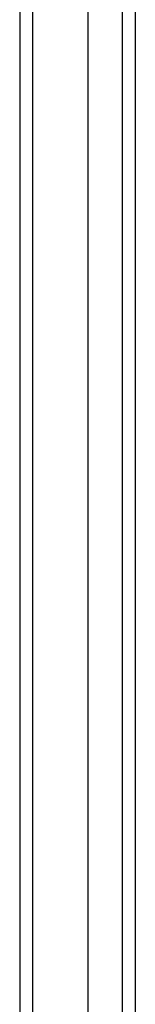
# Model space of a CAD drawing. Header units: inches. Extents: x 12 to 235, y 17 to 142.
# Tile 11 of 117: x 94.617 to 95.483, y 56.94 to 64.345. Entities that reach past the tile are written whole.
import ezdxf

# ---------------------------------------------------------------- set-up
doc = ezdxf.new("R2010")
doc.units = ezdxf.units.IN
doc.header["$MEASUREMENT"] = 0
doc.layers.add('Visible Edges(ANSI)', color=7, linetype='Continuous', lineweight=25)
doc.layers.add('Visible Tangent Edges(ANSI)', color=7, linetype='Continuous', lineweight=25)

msp = doc.modelspace()

# ---------------------------------------------------------------- linework, layer by layer
at = {"layer": 'Visible Edges(ANSI)'}
for p, q in [((94.6171, 110.5604), (94.6171, 50.7584)), ((95.1289, 51.368), (95.1289, 109.9507)), ((95.4832, 109.7622), (95.4832, 51.5565))]:
    msp.add_line(p, q, dxfattribs=at)
at = {"layer": 'Visible Tangent Edges(ANSI)'}
for p, q in [((94.7161, 50.7584), (94.7161, 110.5604)), ((95.3842, 109.8922), (95.3842, 51.4265))]:
    msp.add_line(p, q, dxfattribs=at)

doc.saveas('drawing.dxf')
